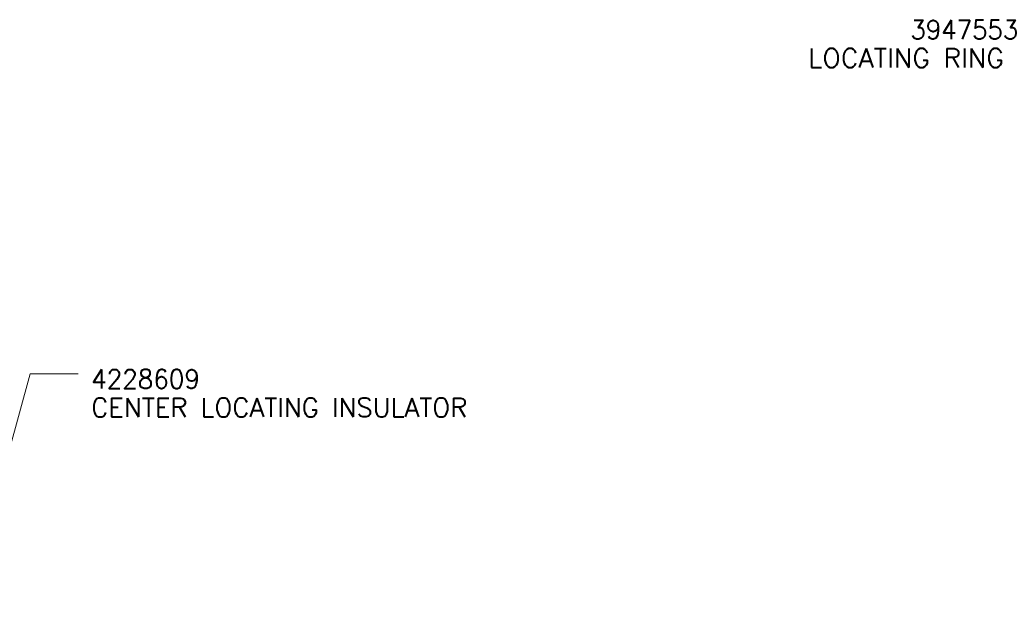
# Model space of a CAD drawing. Header units: millimetres. Extents: x 0 to 1189, y 0 to 841.
# Tile 77 of 84: x 887 to 1017, y 431 to 508. Entities that reach past the tile are written whole.
import ezdxf

# ---------------------------------------------------------------- set-up
doc = ezdxf.new("R2010")
doc.units = ezdxf.units.MM
doc.layers.add('1', color=7, linetype='Continuous')
doc.styles.add('pwfont', font='simplex.shx')

msp = doc.modelspace()

# ---------------------------------------------------------------- linework, layer by layer
at = {"layer": '1', "color": 3, "linetype": 'Continuous', "lineweight": 13}
for p, q in [((888.1, 461.38), (869.92, 395.16)), ((894.45, 461.38), (888.1, 461.38))]:
    msp.add_line(p, q, dxfattribs=at)

# ---------------------------------------------------------------- texts
at = {"layer": '1', "color": 3, "linetype": 'Continuous', "lineweight": 13, "char_height": 2.5, "attachment_point": 7, "line_spacing_factor": 0.903614, "style": 'pwfont'}
for s, insert in [('\\W1.0360;LOCATING RING', (990.75, 501.78)), ('\\W0.9484;3947553', (1004.27, 505.53)), ('\\W0.9554;4228609', (896.17, 459.43)), ('\\W1.0047;CENTER LOCATING INSULATOR', (896.17, 455.68))]:
    msp.add_mtext(s, dxfattribs=dict(at, insert=insert))

doc.saveas('drawing.dxf')
